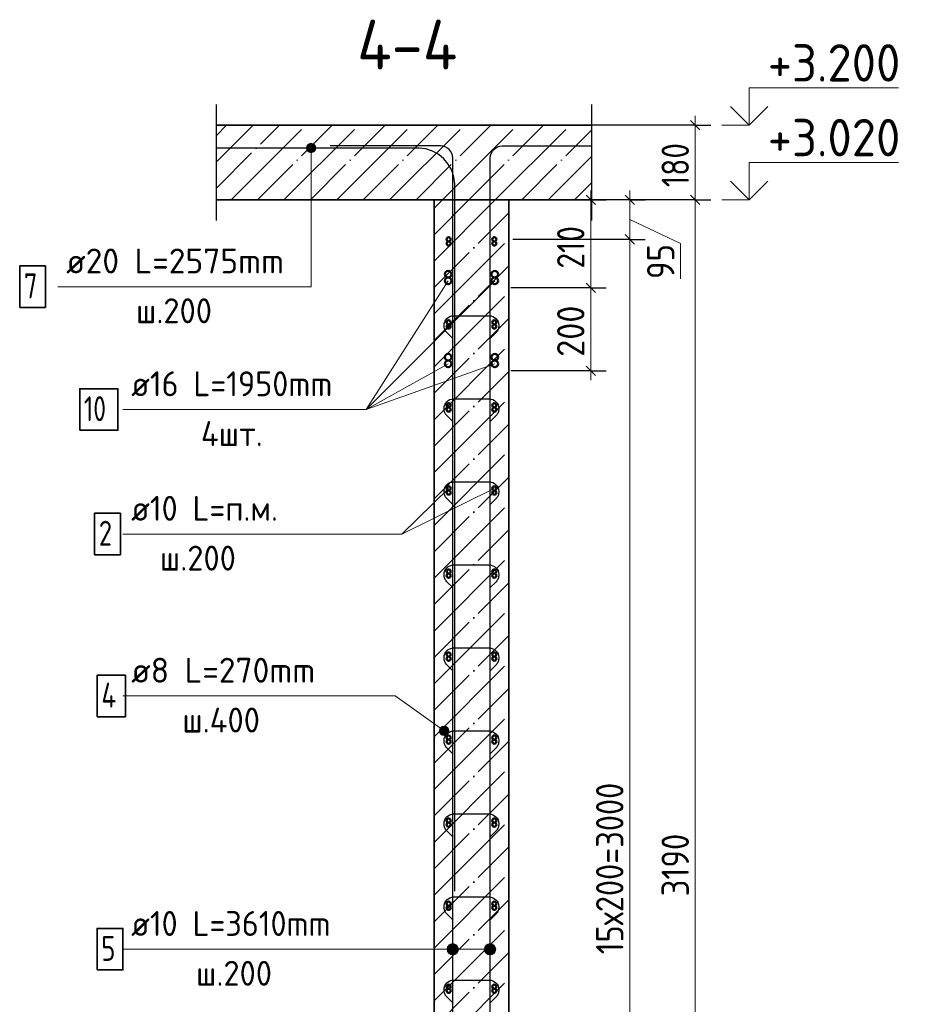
# Model space of a CAD drawing. Header units: millimetres. Extents: x -49773 to 2322955, y -3321 to 58485.
# Tile 122 of 256: x 546694 to 553869, y 22985 to 30891. Entities that reach past the tile are written whole.
import ezdxf

# ---------------------------------------------------------------- set-up
doc = ezdxf.new("R2010")
doc.units = ezdxf.units.MM
doc.linetypes.add('______11', pattern=[500, 400, -50, 0, -50])
doc.linetypes.add('______5', pattern=[1100, 800, -100, 100, -100])
for name, color, linetype, lineweight in [('Standard', 7, 'Continuous', 25), ('Арм.стержн. Арматура края', 96, 'Continuous', 35), ('Арм.стержн. вертикальными 1', 22, 'Continuous', 35), ('Арм.стержн.горизонт. 1', 180, 'Continuous', 35), ('Арм.стержн.горизонт. 2', 202, 'Continuous', 35), ('Высотная отметки_ общее', 7, 'Continuous', 13), ('Перекрытие_ общее', 7, 'Continuous', 35), ('Размерная линия_ общее', 7, 'Continuous', 13), ('Стена_ общее', 7, 'Continuous', 35)]:
    doc.layers.add(name, color=color, linetype=linetype, lineweight=lineweight)
doc.layers.add('Арм.стержн. вертикальными 2', color=7, linetype='Continuous', lineweight=35, true_color=0x006e00)
doc.layers.add('Арм.стержн.Стяжки', color=7, linetype='Continuous', lineweight=35, true_color=0x501e0f)
doc.styles.add('ISOCPEUR', font='txt')

msp = doc.modelspace()

# ---------------------------------------------------------------- hatches: boundary and pattern name
at = {"layer": 'Арм.стержн. вертикальными 1', "linetype": 'Continuous', "lineweight": 13, "transparency": 33554687}
for points in [[(550132.6, 23405.2), (550132.6, 23450.2), (550126.2, 23427.7)], [(550132.6, 23405.2), (550132.6, 23450.2), (550126.2, 23427.7)], [(550132.6, 23450.2), (550148.8, 23389), (550148.8, 23466.4)], [(550132.6, 23450.2), (550148.8, 23389), (550148.8, 23466.4)], [(550132.6, 23450.2), (550132.6, 23405.2), (550148.8, 23389)], [(550132.6, 23450.2), (550132.6, 23405.2), (550148.8, 23389)], [(550148.8, 23466.4), (550171.2, 23382.7), (550171.2, 23472.7)], [(550148.8, 23466.4), (550171.2, 23382.7), (550171.2, 23472.7)], [(550148.8, 23466.4), (550148.8, 23389), (550171.2, 23382.7)], [(550148.8, 23466.4), (550148.8, 23389), (550171.2, 23382.7)], [(550171.2, 23472.7), (550171.2, 23382.7), (550193.7, 23389)], [(550171.2, 23472.7), (550193.7, 23389), (550193.7, 23466.4)], [(550171.2, 23472.7), (550171.2, 23382.7), (550193.7, 23389)], [(550171.2, 23472.7), (550193.7, 23389), (550193.7, 23466.4)], [(550193.7, 23466.4), (550193.7, 23389), (550209.9, 23405.2)], [(550193.7, 23466.4), (550209.9, 23405.2), (550209.9, 23450.2)], [(550193.7, 23466.4), (550193.7, 23389), (550209.9, 23405.2)], [(550193.7, 23466.4), (550209.9, 23405.2), (550209.9, 23450.2)], [(550209.9, 23450.2), (550209.9, 23405.2), (550216.2, 23427.7)], [(550209.9, 23450.2), (550209.9, 23405.2), (550216.3, 23427.7)], [(550432.6, 23405.2), (550432.6, 23450.2), (550426.2, 23427.7)], [(550432.6, 23405.2), (550432.6, 23450.2), (550426.2, 23427.7)], [(550432.6, 23450.2), (550448.8, 23389), (550448.8, 23466.4)], [(550432.6, 23450.2), (550448.8, 23389), (550448.8, 23466.4)], [(550432.6, 23450.2), (550432.6, 23405.2), (550448.8, 23389)], [(550432.6, 23450.2), (550432.6, 23405.2), (550448.8, 23389)], [(550448.8, 23466.4), (550471.2, 23382.7), (550471.2, 23472.7)], [(550448.8, 23466.4), (550471.2, 23382.7), (550471.2, 23472.7)], [(550448.8, 23466.4), (550448.8, 23389), (550471.2, 23382.7)], [(550448.8, 23466.4), (550448.8, 23389), (550471.2, 23382.7)], [(550471.2, 23472.7), (550471.2, 23382.7), (550493.7, 23389)], [(550471.2, 23472.7), (550493.7, 23389), (550493.7, 23466.4)], [(550471.2, 23472.7), (550471.2, 23382.7), (550493.7, 23389)], [(550471.2, 23472.7), (550493.7, 23389), (550493.7, 23466.4)], [(550493.7, 23466.4), (550493.7, 23389), (550509.9, 23405.2)], [(550493.7, 23466.4), (550509.9, 23405.2), (550509.9, 23450.2)], [(550493.7, 23466.4), (550493.7, 23389), (550509.9, 23405.2)], [(550493.7, 23466.4), (550509.9, 23405.2), (550509.9, 23450.2)], [(550509.9, 23450.2), (550509.9, 23405.2), (550516.2, 23427.7)], [(550509.9, 23450.2), (550509.9, 23405.2), (550516.3, 23427.7)]]:
    msp.add_hatch(color=7, dxfattribs=at).paths.add_polyline_path(points)
at = {"layer": 'Арм.стержн. вертикальными 2', "linetype": 'Continuous', "lineweight": 13, "transparency": 33554687}
for points in [[(549001.8, 29879.4), (549066.3, 29879.4), (549052.8, 29892.9)], [(549001.8, 29879.4), (549052.8, 29892.9), (549015.3, 29892.9)], [(549015.3, 29892.9), (549052.8, 29892.9), (549034.1, 29898.1)], [(548996.6, 29860.6), (549071.6, 29860.6), (549066.3, 29879.4)], [(548996.6, 29860.6), (549066.3, 29879.4), (549001.8, 29879.4)], [(549001.8, 29841.9), (549071.6, 29860.6), (548996.6, 29860.6)], [(549001.8, 29841.9), (549066.3, 29841.9), (549071.6, 29860.6)], [(549015.3, 29828.4), (549066.3, 29841.9), (549001.8, 29841.9)], [(549015.3, 29828.4), (549052.8, 29828.4), (549066.3, 29841.9)], [(549052.8, 29828.4), (549015.3, 29828.4), (549034.1, 29823.1)]]:
    msp.add_hatch(color=7, dxfattribs=at).paths.add_polyline_path(points)
at = {"layer": 'Арм.стержн.Стяжки', "linetype": 'Continuous', "lineweight": 13, "transparency": 33554687}
for points in [[(550064.1, 25184.1), (550085.9, 25214.6), (550070.7, 25202.4)], [(550085.9, 25214.6), (550064.1, 25184.1), (550067.2, 25165.3)], [(550085.9, 25214.6), (550067.2, 25165.3), (550104.8, 25217.8)], [(550104.8, 25217.8), (550067.2, 25165.3), (550079.4, 25150.1)], [(550104.8, 25217.8), (550079.4, 25150.1), (550123.1, 25211.1)], [(550123.1, 25211.1), (550079.4, 25150.1), (550097.7, 25143.5)], [(550123.1, 25211.1), (550097.7, 25143.5), (550135.3, 25196)], [(550135.3, 25196), (550097.7, 25143.5), (550116.6, 25146.6)], [(550135.3, 25196), (550116.6, 25146.6), (550138.4, 25177.1)], [(550138.4, 25177.1), (550116.6, 25146.6), (550131.7, 25158.8)]]:
    msp.add_hatch(color=7, dxfattribs=at).paths.add_polyline_path(points)

# ---------------------------------------------------------------- linework, layer by layer
at = {"layer": 'Standard', "color": 7, "linetype": 'Continuous', "lineweight": 25, "transparency": 33554687}
for p, q in [((548273.6, 29277.3), (548273.6, 30210.6)), ((551286.2, 30210.6), (551286.2, 29277.3))]:
    msp.add_line(p, q, dxfattribs=at)
at = {"layer": 'Standard', "color": 253, "linetype": '______11', "lineweight": 13, "true_color": 0xababab, "transparency": 33554687}
for p, q in [((548273.6, 29962.3), (548355.3, 30044)), ((548273.6, 29538), (548779.6, 30044)), ((548603.8, 29444), (549203.8, 30044)), ((549028.1, 29444), (549628.1, 30044)), ((549452.4, 29444), (550052.4, 30044)), ((549876.6, 29444), (550476.6, 30044)), ((550300.9, 29444), (550900.9, 30044)), ((550725.1, 29444), (551286.2, 30005)), ((551149.4, 29444), (551286.2, 29580.7))]:
    msp.add_line(p, q, dxfattribs=at)
at = {"layer": 'Standard', "color": 253, "linetype": '______5', "lineweight": 13, "true_color": 0xababab, "transparency": 33554687}
for p, q in [((548273.6, 29750.1), (548567.4, 30044)), ((548391.7, 29444), (548991.7, 30044)), ((548816, 29444), (549416, 30044)), ((549240.2, 29444), (549840.2, 30044)), ((549664.5, 29444), (550264.5, 30044)), ((550088.8, 29444), (550688.8, 30044)), ((550513, 29444), (551113, 30044)), ((550937.3, 29444), (551286.2, 29792.9))]:
    msp.add_line(p, q, dxfattribs=at)
at = {"layer": 'Standard', "color": 7, "linetype": 'Continuous', "lineweight": 35, "transparency": 33554687}
for p, q in [((551286.2, 30044), (548273.6, 30044)), ((548273.6, 29444), (550021.2, 29444)), ((550021.2, 29444), (550021.2, 18810.6)), ((550621.2, 18810.6), (550621.2, 29444)), ((550621.2, 29444), (551286.2, 29444))]:
    msp.add_line(p, q, dxfattribs=at)
at = {"layer": 'Standard', "color": 253, "linetype": '______11', "lineweight": 35, "true_color": 0xababab, "transparency": 33554687}
for p, q in [((550021.2, 29164.3), (550300.9, 29444)), ((550021.2, 28740), (550621.2, 29340)), ((550021.2, 28315.7), (550621.2, 28915.7)), ((550021.2, 27891.5), (550621.2, 28491.5)), ((550021.2, 27467.2), (550621.2, 28067.2)), ((550021.2, 27043), (550621.2, 27642.9)), ((550021.2, 26618.7), (550621.2, 27218.7)), ((550021.2, 26194.4), (550621.2, 26794.4)), ((550021.2, 25770.2), (550621.2, 26370.1)), ((550021.2, 25345.9), (550621.2, 25945.9)), ((550021.2, 24921.6), (550621.2, 25521.6)), ((550021.2, 24497.4), (550621.2, 25097.4)), ((550021.2, 24073.1), (550621.2, 24673.1)), ((550021.2, 23648.8), (550621.2, 24248.8)), ((550021.2, 23224.6), (550621.2, 23824.6)), ((550021.2, 22800.3), (550621.2, 23400.3))]:
    msp.add_line(p, q, dxfattribs=at)
at = {"layer": 'Standard', "color": 253, "linetype": '______5', "lineweight": 35, "true_color": 0xababab, "transparency": 33554687}
for p, q in [((550021.2, 28952.1), (550513, 29444)), ((550021.2, 29376.4), (550088.8, 29444)), ((550021.2, 28527.9), (550621.2, 29127.9)), ((550021.2, 28103.6), (550621.2, 28703.6)), ((550021.2, 27679.3), (550621.2, 28279.3)), ((550021.2, 27255.1), (550621.2, 27855.1)), ((550021.2, 26830.8), (550621.2, 27430.8)), ((550021.2, 26406.5), (550621.2, 27006.5)), ((550021.2, 25982.3), (550621.2, 26582.3)), ((550021.2, 25558), (550621.2, 26158)), ((550021.2, 25133.8), (550621.2, 25733.8)), ((550021.2, 24709.5), (550621.2, 25309.5)), ((550021.2, 24285.2), (550621.2, 24885.2)), ((550021.2, 23861), (550621.2, 24461)), ((550021.2, 23436.7), (550621.2, 24036.7)), ((550021.2, 23012.4), (550621.2, 23612.4)), ((550021.2, 22588.2), (550621.2, 23188.2))]:
    msp.add_line(p, q, dxfattribs=at)
at = {"layer": 'Standard', "color": 7, "linetype": 'Continuous', "lineweight": 13, "transparency": 33554687}
msp.add_line((550504.6, 27127.3), (549762.6, 26761), dxfattribs=at)
at = {"layer": 'Арм.стержн. Арматура края', "color": 4, "linetype": 'Continuous', "lineweight": 50, "transparency": 33554687}
for centre in [(550137.9, 29094), (550504.6, 29094), (550137.9, 28427.3), (550504.6, 28427.3), (550137.9, 27760.6), (550504.6, 27760.6), (550137.9, 27094), (550504.6, 27094), (550137.9, 26427.3), (550504.6, 26427.3), (550137.9, 25760.6), (550504.6, 25760.6), (550137.9, 25094), (550504.6, 25094), (550137.9, 24427.3), (550504.6, 24427.3), (550137.9, 23760.6), (550504.6, 23760.6), (550137.9, 23094), (550504.6, 23094)]:
    msp.add_circle(centre, 16.7, dxfattribs=at)
at = {"layer": 'Арм.стержн. вертикальными 1', "color": 7, "linetype": 'Continuous', "lineweight": 13, "transparency": 33554687}
for p, q in [((547522.6, 23427.7), (549475.9, 23427.7)), ((549475.9, 23427.7), (550171.2, 23427.7)), ((549475.9, 23427.7), (550171.2, 23427.7)), ((549475.9, 23427.7), (550471.2, 23427.7)), ((549475.9, 23427.7), (550471.2, 23427.7)), ((550126.2, 23427.7), (550126.2, 23427.7)), ((550126.2, 23427.7), (550126.2, 23427.7)), ((550171.2, 23472.7), (550171.2, 23472.7)), ((550171.2, 23472.7), (550171.2, 23472.7)), ((550216.2, 23427.7), (550216.2, 23427.7)), ((550216.3, 23427.7), (550216.3, 23427.7)), ((550426.2, 23427.7), (550426.2, 23427.7)), ((550426.2, 23427.7), (550426.2, 23427.7)), ((550471.2, 23472.7), (550471.2, 23472.7)), ((550471.2, 23472.7), (550471.2, 23472.7)), ((550516.2, 23427.7), (550516.2, 23427.7)), ((550516.3, 23427.7), (550516.3, 23427.7)), ((550171.2, 23382.7), (550171.2, 23382.7)), ((550171.2, 23382.7), (550171.2, 23382.7)), ((550471.2, 23382.7), (550471.2, 23382.7)), ((550471.2, 23382.7), (550471.2, 23382.7))]:
    msp.add_line(p, q, dxfattribs=at)
at = {"layer": 'Арм.стержн. вертикальными 1', "color": 4, "linetype": 'Continuous', "lineweight": 25, "transparency": 33554687}
for points in [[(550171.2, 18827.3), (550171.2, 29781.7), (550168.8, 29799.4), (550162.8, 29817.6), (550153.4, 29834.3), (550142, 29848), (550128.2, 29859.5), (550111.5, 29868.8), (550093.3, 29874.8), (550075.6, 29877.3), (549187.9, 29877.3)], [(550171.2, 18827.3), (550171.2, 29781.7), (550168.8, 29799.4), (550162.8, 29817.6), (550153.4, 29834.3), (550142, 29848), (550128.2, 29859.5), (550111.5, 29868.8), (550093.3, 29874.8), (550075.6, 29877.3), (549187.9, 29877.3)], [(550471.2, 18827.3), (550471.2, 29781.7), (550473.7, 29799.4), (550479.7, 29817.6), (550489.1, 29834.3), (550500.5, 29848), (550514.2, 29859.5), (550531, 29868.8), (550549.2, 29874.8), (550566.9, 29877.3), (551286.2, 29877.3)], [(550471.2, 18827.3), (550471.2, 29781.7), (550473.7, 29799.4), (550479.7, 29817.6), (550489.1, 29834.3), (550500.5, 29848), (550514.2, 29859.5), (550531, 29868.8), (550549.2, 29874.8), (550566.9, 29877.3), (551286.2, 29877.3)]]:
    msp.add_lwpolyline(points, dxfattribs=at)
at = {"layer": 'Арм.стержн. вертикальными 1', "color": 7, "linetype": 'Continuous', "lineweight": 35, "transparency": 33554687}
msp.add_lwpolyline([(547315.9, 23261), (547522.6, 23261), (547522.6, 23594.4), (547315.9, 23594.4), (547315.9, 23261)], dxfattribs=at)
at = {"layer": 'Арм.стержн. вертикальными 1', "color": 7, "linetype": 'Continuous', "lineweight": 13, "transparency": 33554687}
for centre in [(550171.2, 23427.7), (550171.2, 23427.7), (550471.2, 23427.7), (550471.2, 23427.7)]:
    msp.add_circle(centre, 45, dxfattribs=at)
at = {"layer": 'Арм.стержн. вертикальными 2', "color": 7, "linetype": 'Continuous', "lineweight": 13, "transparency": 33554687}
for p, q in [((549034.1, 29898.1), (549034.1, 29898.1)), ((548996.6, 29860.6), (548996.6, 29860.6)), ((549034.1, 28747.1), (549034.1, 29860.6)), ((549034.1, 29823.1), (549034.1, 29823.1)), ((549071.6, 29860.6), (549071.6, 29860.6)), ((547000.8, 28747.1), (549034.1, 28747.1))]:
    msp.add_line(p, q, dxfattribs=at)
at = {"layer": 'Арм.стержн. вертикальными 2', "color": 33, "linetype": 'Continuous', "lineweight": 25, "true_color": 0xf0a546, "transparency": 33554687}
msp.add_lwpolyline([(550187.9, 23894), (550187.9, 29573.7), (550180.5, 29626.8), (550162.5, 29681.4), (550134.4, 29731.6), (550100, 29772.8), (550058.9, 29807.1), (550008.7, 29835.2), (549954.1, 29853.2), (549901, 29860.6), (548273.6, 29860.6)], dxfattribs=at)
msp.add_lwpolyline([(550187.9, 23894), (550187.9, 29573.7), (550180.5, 29626.8), (550162.5, 29681.4), (550134.4, 29731.6), (550100, 29772.8), (550058.9, 29807.1), (550008.7, 29835.2), (549954.1, 29853.2), (549901, 29860.6), (548273.6, 29860.6)], dxfattribs=at)
at = {"layer": 'Арм.стержн. вертикальными 2', "color": 7, "linetype": 'Continuous', "lineweight": 35, "transparency": 33554687}
msp.add_lwpolyline([(546694.1, 28580.4), (546900.8, 28580.4), (546900.8, 28913.8), (546694.1, 28913.8), (546694.1, 28580.4)], dxfattribs=at)
at = {"layer": 'Арм.стержн. вертикальными 2', "color": 7, "linetype": 'Continuous', "lineweight": 13, "transparency": 33554687}
msp.add_circle((549034.1, 29860.6), 37.5, dxfattribs=at)
at = {"layer": 'Арм.стержн.горизонт. 1', "color": 7, "linetype": 'Continuous', "lineweight": 13, "transparency": 33554687}
for p, q in [((549762.6, 26761), (550137.9, 27127.3)), ((547522.6, 26761), (549762.6, 26761))]:
    msp.add_line(p, q, dxfattribs=at)
at = {"layer": 'Арм.стержн.горизонт. 1', "color": 7, "linetype": 'Continuous', "lineweight": 35, "transparency": 33554687}
msp.add_lwpolyline([(547295.9, 26594.4), (547502.6, 26594.4), (547502.6, 26927.7), (547295.9, 26927.7), (547295.9, 26594.4)], dxfattribs=at)
at = {"layer": 'Арм.стержн.горизонт. 1', "color": 4, "linetype": 'Continuous', "lineweight": 50, "transparency": 33554687}
for centre in [(550137.9, 29127.3), (550504.6, 29127.3), (550137.9, 28460.6), (550504.6, 28460.6), (550137.9, 27794), (550504.6, 27794), (550137.9, 27127.3), (550504.6, 27127.3), (550137.9, 26460.6), (550504.6, 26460.6), (550137.9, 25794), (550504.6, 25794), (550137.9, 25127.3), (550504.6, 25127.3), (550137.9, 24460.6), (550504.6, 24460.6), (550137.9, 23794), (550504.6, 23794), (550137.9, 23127.3), (550504.6, 23127.3)]:
    msp.add_circle(centre, 16.7, dxfattribs=at)
at = {"layer": 'Арм.стержн.горизонт. 2', "color": 7, "linetype": 'Continuous', "lineweight": 13, "transparency": 33554687}
for p, q in [((549475.9, 27761), (550507.9, 28794)), ((549475.9, 27761), (550134.6, 28794)), ((549475.9, 27761), (550134.6, 28127.3)), ((549475.9, 27761), (550507.9, 28127.3)), ((547522.6, 27761), (549475.9, 27761))]:
    msp.add_line(p, q, dxfattribs=at)
at = {"layer": 'Арм.стержн.горизонт. 2', "color": 7, "linetype": 'Continuous', "lineweight": 35, "transparency": 33554687}
msp.add_lwpolyline([(547175.9, 27594.4), (547482.6, 27594.4), (547482.6, 27927.7), (547175.9, 27927.7), (547175.9, 27594.4)], dxfattribs=at)
at = {"layer": 'Арм.стержн.горизонт. 2', "color": 5, "linetype": 'Continuous', "lineweight": 50, "true_color": 0x1c1cff, "transparency": 33554687}
for centre in [(550134.6, 28847.3), (550507.9, 28847.3), (550134.6, 28794), (550507.9, 28794), (550134.6, 28180.6), (550134.6, 28127.3), (550507.9, 28180.6), (550507.9, 28127.3)]:
    msp.add_circle(centre, 26.7, dxfattribs=at)
at = {"layer": 'Арм.стержн.Стяжки', "color": 7, "linetype": 'Continuous', "lineweight": 13, "transparency": 33554687}
for p, q in [((547522.6, 25461), (549709.3, 25461)), ((549709.3, 25461), (550101.2, 25180.6)), ((550070.7, 25202.4), (550070.7, 25202.4)), ((550079.4, 25150.1), (550079.4, 25150.1)), ((550123.1, 25211.1), (550123.1, 25211.1)), ((550131.7, 25158.8), (550131.7, 25158.8))]:
    msp.add_line(p, q, dxfattribs=at)
at = {"layer": 'Арм.стержн.Стяжки', "color": 40, "linetype": 'Continuous', "lineweight": 25, "transparency": 33554687}
for points in [[(550173.9, 28328.2), (550123.4, 28378.6), (550118.6, 28384.2), (550114.2, 28390.2), (550110.5, 28396.7), (550107.3, 28403.4), (550104.8, 28410.3), (550103, 28417.5), (550101.8, 28424.9), (550101.2, 28432.2), (550101.2, 28437.5), (550103.2, 28451.6), (550108, 28466.2), (550115.5, 28479.6), (550124.7, 28490.5), (550135.6, 28499.7), (550149, 28507.2), (550163.6, 28512), (550177.8, 28514), (550464.7, 28514), (550478.9, 28512), (550493.5, 28507.2), (550506.8, 28499.7), (550517.8, 28490.5), (550527, 28479.6), (550534.5, 28466.2), (550539.3, 28451.6), (550541.2, 28437.5), (550541.2, 28432.2), (550540.7, 28424.9), (550539.5, 28417.5), (550537.6, 28410.3), (550535.2, 28403.4), (550532, 28396.7), (550528.2, 28390.2), (550523.9, 28384.2), (550519.1, 28378.6), (550468.6, 28328.2)], [(550173.9, 27661.5), (550123.4, 27712), (550118.6, 27717.5), (550114.2, 27723.6), (550110.5, 27730), (550107.3, 27736.7), (550104.8, 27743.6), (550103, 27750.8), (550101.8, 27758.2), (550101.2, 27765.6), (550101.2, 27770.8), (550103.2, 27784.9), (550108, 27799.5), (550115.5, 27812.9), (550124.7, 27823.9), (550135.6, 27833), (550149, 27840.5), (550163.6, 27845.3), (550177.8, 27847.3), (550464.7, 27847.3), (550478.9, 27845.3), (550493.5, 27840.5), (550506.8, 27833), (550517.8, 27823.9), (550527, 27812.9), (550534.5, 27799.5), (550539.3, 27784.9), (550541.2, 27770.8), (550541.2, 27765.6), (550540.7, 27758.2), (550539.5, 27750.8), (550537.6, 27743.6), (550535.2, 27736.7), (550532, 27730), (550528.2, 27723.6), (550523.9, 27717.5), (550519, 27712), (550468.6, 27661.5)], [(550173.9, 27661.5), (550123.4, 27712), (550118.6, 27717.5), (550114.2, 27723.6), (550110.5, 27730), (550107.3, 27736.7), (550104.8, 27743.6), (550103, 27750.8), (550101.8, 27758.2), (550101.2, 27765.6), (550101.2, 27770.8), (550103.2, 27784.9), (550108, 27799.5), (550115.5, 27812.9), (550124.7, 27823.9), (550135.6, 27833), (550149, 27840.5), (550163.6, 27845.3), (550177.8, 27847.3), (550464.7, 27847.3), (550478.9, 27845.3), (550493.5, 27840.5), (550506.8, 27833), (550517.8, 27823.9), (550527, 27812.9), (550534.5, 27799.5), (550539.3, 27784.9), (550541.2, 27770.8), (550541.2, 27765.6), (550540.7, 27758.2), (550539.5, 27750.8), (550537.7, 27743.6), (550535.2, 27736.7), (550532, 27730), (550528.2, 27723.6), (550523.9, 27717.5), (550519.1, 27712), (550468.6, 27661.5)], [(550173.9, 26994.9), (550123.4, 27045.3), (550118.6, 27050.8), (550114.2, 27056.9), (550110.5, 27063.4), (550107.3, 27070), (550104.8, 27076.9), (550103, 27084.2), (550101.8, 27091.5), (550101.2, 27098.9), (550101.2, 27104.1), (550103.2, 27118.3), (550108, 27132.8), (550115.5, 27146.2), (550124.7, 27157.2), (550135.6, 27166.4), (550149, 27173.9), (550163.6, 27178.7), (550177.8, 27180.6), (550464.7, 27180.6), (550478.9, 27178.7), (550493.5, 27173.9), (550506.8, 27166.4), (550517.8, 27157.2), (550527, 27146.2), (550534.5, 27132.8), (550539.3, 27118.3), (550541.2, 27104.1), (550541.2, 27098.9), (550540.7, 27091.5), (550539.5, 27084.2), (550537.6, 27076.9), (550535.2, 27070), (550532, 27063.4), (550528.2, 27056.9), (550523.9, 27050.8), (550519.1, 27045.3), (550468.6, 26994.9)], [(550173.9, 26328.2), (550123.4, 26378.6), (550118.6, 26384.2), (550114.2, 26390.2), (550110.5, 26396.7), (550107.3, 26403.4), (550104.8, 26410.3), (550103, 26417.5), (550101.8, 26424.9), (550101.2, 26432.2), (550101.2, 26437.5), (550103.2, 26451.6), (550108, 26466.2), (550115.5, 26479.6), (550124.7, 26490.5), (550135.6, 26499.7), (550149, 26507.2), (550163.6, 26512), (550177.8, 26514), (550464.7, 26514), (550478.9, 26512), (550493.5, 26507.2), (550506.8, 26499.7), (550517.8, 26490.5), (550527, 26479.6), (550534.5, 26466.2), (550539.3, 26451.6), (550541.2, 26437.5), (550541.2, 26432.2), (550540.7, 26424.9), (550539.5, 26417.5), (550537.6, 26410.3), (550535.2, 26403.4), (550532, 26396.7), (550528.2, 26390.2), (550523.9, 26384.2), (550519, 26378.6), (550468.6, 26328.2)], [(550173.9, 26328.2), (550123.4, 26378.6), (550118.6, 26384.2), (550114.2, 26390.2), (550110.5, 26396.7), (550107.3, 26403.4), (550104.8, 26410.3), (550103, 26417.5), (550101.8, 26424.9), (550101.2, 26432.2), (550101.2, 26437.5), (550103.2, 26451.6), (550108, 26466.2), (550115.5, 26479.6), (550124.7, 26490.5), (550135.6, 26499.7), (550149, 26507.2), (550163.6, 26512), (550177.8, 26514), (550464.7, 26514), (550478.9, 26512), (550493.5, 26507.2), (550506.8, 26499.7), (550517.8, 26490.5), (550527, 26479.6), (550534.5, 26466.2), (550539.3, 26451.6), (550541.2, 26437.5), (550541.2, 26432.2), (550540.7, 26424.9), (550539.5, 26417.5), (550537.7, 26410.3), (550535.2, 26403.4), (550532, 26396.7), (550528.2, 26390.2), (550523.9, 26384.2), (550519.1, 26378.6), (550468.6, 26328.2)], [(550173.9, 25661.5), (550123.4, 25712), (550118.6, 25717.5), (550114.2, 25723.6), (550110.5, 25730), (550107.3, 25736.7), (550104.8, 25743.6), (550103, 25750.8), (550101.8, 25758.2), (550101.2, 25765.6), (550101.2, 25770.8), (550103.2, 25784.9), (550108, 25799.5), (550115.5, 25812.9), (550124.7, 25823.9), (550135.6, 25833), (550149, 25840.5), (550163.6, 25845.3), (550177.8, 25847.3), (550464.7, 25847.3), (550478.9, 25845.3), (550493.5, 25840.5), (550506.8, 25833), (550517.8, 25823.9), (550527, 25812.9), (550534.5, 25799.5), (550539.3, 25784.9), (550541.2, 25770.8), (550541.2, 25765.6), (550540.7, 25758.2), (550539.5, 25750.8), (550537.6, 25743.6), (550535.2, 25736.7), (550532, 25730), (550528.2, 25723.6), (550523.9, 25717.5), (550519.1, 25712), (550468.6, 25661.5)], [(550173.9, 24994.9), (550123.4, 25045.3), (550118.6, 25050.8), (550114.2, 25056.9), (550110.5, 25063.4), (550107.3, 25070), (550104.8, 25076.9), (550103, 25084.2), (550101.8, 25091.6), (550101.2, 25098.9), (550101.2, 25104.1), (550103.2, 25118.3), (550108, 25132.8), (550115.5, 25146.2), (550124.7, 25157.2), (550135.6, 25166.4), (550149, 25173.9), (550163.6, 25178.7), (550177.8, 25180.6), (550464.7, 25180.6), (550478.9, 25178.7), (550493.5, 25173.9), (550506.8, 25166.4), (550517.8, 25157.2), (550527, 25146.2), (550534.5, 25132.8), (550539.3, 25118.3), (550541.2, 25104.1), (550541.2, 25098.9), (550540.7, 25091.6), (550539.5, 25084.2), (550537.6, 25076.9), (550535.2, 25070), (550532, 25063.4), (550528.2, 25056.9), (550523.9, 25050.8), (550519, 25045.3), (550468.6, 24994.9)], [(550173.9, 24994.9), (550123.4, 25045.3), (550118.6, 25050.8), (550114.2, 25056.9), (550110.5, 25063.4), (550107.3, 25070), (550104.8, 25076.9), (550103, 25084.2), (550101.8, 25091.6), (550101.2, 25098.9), (550101.2, 25104.1), (550103.2, 25118.3), (550108, 25132.8), (550115.5, 25146.2), (550124.7, 25157.2), (550135.6, 25166.4), (550149, 25173.9), (550163.6, 25178.7), (550177.8, 25180.6), (550464.7, 25180.6), (550478.9, 25178.7), (550493.5, 25173.9), (550506.8, 25166.4), (550517.8, 25157.2), (550527, 25146.2), (550534.5, 25132.8), (550539.3, 25118.3), (550541.2, 25104.1), (550541.2, 25098.9), (550540.7, 25091.6), (550539.5, 25084.2), (550537.7, 25076.9), (550535.2, 25070), (550532, 25063.4), (550528.2, 25056.9), (550523.9, 25050.8), (550519.1, 25045.3), (550468.6, 24994.9)], [(550173.9, 24328.2), (550123.4, 24378.6), (550118.6, 24384.2), (550114.2, 24390.2), (550110.5, 24396.7), (550107.3, 24403.4), (550104.8, 24410.3), (550103, 24417.5), (550101.8, 24424.9), (550101.2, 24432.2), (550101.2, 24437.5), (550103.2, 24451.6), (550108, 24466.2), (550115.5, 24479.6), (550124.7, 24490.5), (550135.6, 24499.7), (550149, 24507.2), (550163.6, 24512), (550177.8, 24514), (550464.7, 24514), (550478.9, 24512), (550493.5, 24507.2), (550506.8, 24499.7), (550517.8, 24490.5), (550527, 24479.6), (550534.5, 24466.2), (550539.3, 24451.6), (550541.2, 24437.5), (550541.2, 24432.2), (550540.7, 24424.9), (550539.5, 24417.5), (550537.6, 24410.3), (550535.2, 24403.4), (550532, 24396.7), (550528.2, 24390.2), (550523.9, 24384.2), (550519.1, 24378.6), (550468.6, 24328.2)], [(550173.9, 23661.5), (550123.4, 23712), (550118.6, 23717.5), (550114.2, 23723.6), (550110.5, 23730), (550107.3, 23736.7), (550104.8, 23743.6), (550103, 23750.8), (550101.8, 23758.2), (550101.2, 23765.6), (550101.2, 23770.8), (550103.2, 23784.9), (550108, 23799.5), (550115.5, 23812.9), (550124.7, 23823.9), (550135.6, 23833), (550149, 23840.5), (550163.6, 23845.3), (550177.8, 23847.3), (550464.7, 23847.3), (550478.9, 23845.3), (550493.5, 23840.5), (550506.8, 23833), (550517.8, 23823.9), (550527, 23812.9), (550534.5, 23799.5), (550539.3, 23784.9), (550541.2, 23770.8), (550541.2, 23765.6), (550540.7, 23758.2), (550539.5, 23750.8), (550537.6, 23743.6), (550535.2, 23736.7), (550532, 23730), (550528.2, 23723.6), (550523.9, 23717.5), (550519, 23712), (550468.6, 23661.5)], [(550173.9, 23661.5), (550123.4, 23712), (550118.6, 23717.5), (550114.2, 23723.6), (550110.5, 23730), (550107.3, 23736.7), (550104.8, 23743.6), (550103, 23750.8), (550101.8, 23758.2), (550101.2, 23765.6), (550101.2, 23770.8), (550103.2, 23784.9), (550108, 23799.5), (550115.5, 23812.9), (550124.7, 23823.9), (550135.6, 23833), (550149, 23840.5), (550163.6, 23845.3), (550177.8, 23847.3), (550464.7, 23847.3), (550478.9, 23845.3), (550493.5, 23840.5), (550506.8, 23833), (550517.8, 23823.9), (550527, 23812.9), (550534.5, 23799.5), (550539.3, 23784.9), (550541.2, 23770.8), (550541.2, 23765.6), (550540.7, 23758.2), (550539.5, 23750.8), (550537.7, 23743.6), (550535.2, 23736.7), (550532, 23730), (550528.2, 23723.6), (550523.9, 23717.5), (550519.1, 23712), (550468.6, 23661.5)], [(550173.9, 22994.9), (550123.4, 23045.3), (550118.6, 23050.9), (550114.2, 23056.9), (550110.5, 23063.4), (550107.3, 23070), (550104.8, 23076.9), (550103, 23084.2), (550101.8, 23091.6), (550101.2, 23098.9), (550101.2, 23104.1), (550103.2, 23118.3), (550108, 23132.8), (550115.5, 23146.2), (550124.7, 23157.2), (550135.6, 23166.4), (550149, 23173.9), (550163.6, 23178.7), (550177.8, 23180.6), (550464.7, 23180.6), (550478.9, 23178.7), (550493.5, 23173.9), (550506.8, 23166.4), (550517.8, 23157.2), (550527, 23146.2), (550534.5, 23132.8), (550539.3, 23118.3), (550541.2, 23104.1), (550541.2, 23098.9), (550540.7, 23091.6), (550539.5, 23084.2), (550537.6, 23076.9), (550535.2, 23070), (550532, 23063.4), (550528.2, 23056.9), (550523.9, 23050.9), (550519.1, 23045.3), (550468.6, 22994.9)]]:
    msp.add_lwpolyline(points, dxfattribs=at)
at = {"layer": 'Арм.стержн.Стяжки', "color": 7, "linetype": 'Continuous', "lineweight": 35, "transparency": 33554687}
msp.add_lwpolyline([(547315.9, 25294.4), (547542.6, 25294.4), (547542.6, 25627.7), (547315.9, 25627.7), (547315.9, 25294.4)], dxfattribs=at)
at = {"layer": 'Арм.стержн.Стяжки', "color": 7, "linetype": 'Continuous', "lineweight": 13, "transparency": 33554687}
msp.add_circle((550101.2, 25180.6), 37.5, dxfattribs=at)
at = {"layer": 'Высотная отметки_ общее', "color": 7, "linetype": 'Continuous', "lineweight": 13, "transparency": 33554687}
for p, q in [((552551, 30044), (552551, 30344)), ((552551, 30344), (553751, 30344)), ((552551, 30044), (552401, 30194)), ((552551, 30044), (552701, 30194)), ((552551, 30044), (552330.5, 30044)), ((552551, 30044), (552551, 30044)), ((552551, 30044), (552551, 30044)), ((552551, 30044), (552551, 30044)), ((552551, 30044), (552551, 30044)), ((552551, 29444), (552551, 29744)), ((552551, 29744), (553751, 29744)), ((552551, 29444), (552401, 29594)), ((552551, 29444), (552701, 29594)), ((552551, 29444), (552330.5, 29444)), ((552551, 29444), (552551, 29444)), ((552551, 29444), (552551, 29444)), ((552551, 29444), (552551, 29444)), ((552551, 29444), (552551, 29444))]:
    msp.add_line(p, q, dxfattribs=at)
at = {"layer": 'Перекрытие_ общее', "color": 7, "linetype": 'Continuous', "lineweight": 13, "transparency": 33554687}
msp.add_line((550021.2, 29444), (550621.2, 29444), dxfattribs=at)
at = {"layer": 'Размерная линия_ общее', "color": 253, "linetype": 'Continuous', "lineweight": -3, "true_color": 0xa0a0a0, "transparency": 33554687}
for p, q in [((552117.6, 30044), (551244.3, 30044)), ((552117.6, 30044), (551992.6, 30044)), ((552117.6, 30044), (552242.6, 30044)), ((551278.7, 29444), (550754.5, 29444)), ((551591.7, 29444), (550770.8, 29444)), ((551278.7, 29444), (551153.7, 29444)), ((551278.7, 29444), (551403.7, 29444)), ((551591.7, 29444), (551466.7, 29444)), ((551591.7, 29444), (551716.7, 29444)), ((552117.6, 29444), (551992.6, 29444)), ((552117.6, 29444), (552242.6, 29444)), ((551591.7, 29127.3), (550654.2, 29127.3)), ((551591.7, 29127.3), (551466.7, 29127.3)), ((551591.7, 29127.3), (551716.7, 29127.3)), ((551278.7, 28737.5), (551153.7, 28737.5)), ((551278.7, 28737.5), (551403.7, 28737.5)), ((551278.7, 28070.9), (550637.9, 28070.9)), ((551278.7, 28070.9), (551153.7, 28070.9)), ((551278.7, 28070.9), (551403.7, 28070.9))]:
    msp.add_line(p, q, dxfattribs=at)
at = {"layer": 'Размерная линия_ общее', "color": 7, "linetype": 'Continuous', "lineweight": 25, "transparency": 33554687}
for p, q in [((552155.1, 30006.5), (552080.1, 30081.5)), ((551316.2, 29406.5), (551241.2, 29481.5)), ((551629.2, 29406.5), (551554.2, 29481.5)), ((552155.1, 29406.5), (552080.1, 29481.5)), ((551629.2, 29089.8), (551554.2, 29164.8)), ((551316.2, 28700), (551241.2, 28775)), ((551316.2, 28033.4), (551241.2, 28108.4))]:
    msp.add_line(p, q, dxfattribs=at)
at = {"layer": 'Размерная линия_ общее', "color": 7, "linetype": 'Continuous', "lineweight": 13, "transparency": 33554687}
for p, q in [((552117.6, 30044), (552117.6, 30119)), ((552117.6, 29444), (552117.6, 30044)), ((551278.7, 29444), (551278.7, 29519)), ((551591.7, 29444), (551591.7, 29519)), ((551278.7, 28737.5), (551278.7, 29444)), ((551591.7, 29127.3), (551591.7, 29444)), ((551591.7, 29285.6), (552000.9, 29094.9)), ((552000.9, 29094.9), (552000.9, 28808.9)), ((551278.7, 28070.9), (551278.7, 27995.9))]:
    msp.add_line(p, q, dxfattribs=at)
at = {"layer": 'Размерная линия_ общее', "color": 253, "linetype": 'Continuous', "lineweight": -3, "true_color": 0xa0a0a0, "transparency": 33554687}
for points in [[(552117.6, 29444), (552100.6, 29444), (552100.6, 29444), (551244.3, 29444)], [(551278.7, 28737.5), (551261.7, 28737.5), (551261.7, 28737.5), (550637.9, 28737.5)]]:
    msp.add_lwpolyline(points, dxfattribs=at)
at = {"layer": 'Размерная линия_ общее', "color": 7, "linetype": 'Continuous', "lineweight": 13, "transparency": 33554687}
for points in [[(552117.6, 18810.6), (552117.6, 23916.6), (552117.6, 23916.6), (552117.6, 29444)], [(551591.7, 19127.3), (551591.7, 19333), (551591.7, 19333), (551591.7, 29127.3)], [(551278.7, 28070.9), (551278.7, 28135), (551278.7, 28135), (551278.7, 28737.5)]]:
    msp.add_lwpolyline(points, dxfattribs=at)
at = {"layer": 'Стена_ общее', "color": 7, "linetype": 'Continuous', "lineweight": 35, "transparency": 33554687}
msp.add_line((550621.2, 29444), (550021.2, 29444), dxfattribs=at)

# ---------------------------------------------------------------- texts
at = {"layer": 'Standard', "color": 7, "linetype": 'Continuous', "lineweight": 35, "transparency": 33554687, "insert": (549403.5, 30490.8), "char_height": 400, "width": 1103.379, "attachment_point": 7, "style": 'ISOCPEUR'}
msp.add_mtext('\\W0.92;4-4', dxfattribs=at)
at = {"layer": 'Арм.стержн. вертикальными 1', "color": 7, "linetype": 'Continuous', "lineweight": 25, "transparency": 33554687, "char_height": 200, "attachment_point": 7, "style": 'ISOCPEUR'}
for s, insert, width in [('\\W0.94;ø10 L=3610mm ', (547589.3, 23534.4), 1913.078), ('\\W0.78;5', (547349.3, 23334.4), 217.601), ('\\W0.95;ш.200 ', (548109.3, 23134.4), 874.662)]:
    msp.add_mtext(s, dxfattribs=dict(at, insert=insert, width=width))
at = {"layer": 'Арм.стержн. вертикальными 2', "color": 7, "linetype": 'Continuous', "lineweight": 25, "transparency": 33554687, "char_height": 200, "attachment_point": 7, "style": 'ISOCPEUR'}
for s, insert, width in [('\\W0.98;ø20 L=2575mm ', (547067.4, 28853.7), 1996.969), ('\\W0.78;7', (546727.4, 28653.7), 217.611), ('\\W0.95;ш.200 ', (547627.4, 28453.7), 874.662)]:
    msp.add_mtext(s, dxfattribs=dict(at, insert=insert, width=width))
at = {"layer": 'Арм.стержн.горизонт. 1', "color": 7, "linetype": 'Continuous', "lineweight": 25, "transparency": 33554687, "char_height": 200, "attachment_point": 7, "style": 'ISOCPEUR'}
for s, insert, width in [('\\W0.94;ø10 L=п.м.', (547589.3, 26867.7), 1333.226), ('\\W0.78;2', (547329.3, 26667.7), 217.601), ('\\W0.95;ш.200 ', (547819.3, 26467.7), 874.662)]:
    msp.add_mtext(s, dxfattribs=dict(at, insert=insert, width=width))
at = {"layer": 'Арм.стержн.горизонт. 2', "color": 7, "linetype": 'Continuous', "lineweight": 25, "transparency": 33554687, "char_height": 200, "attachment_point": 7, "style": 'ISOCPEUR'}
for s, insert, width in [('\\W0.94;ø16 L=1950mm ', (547589.3, 27867.7), 1913.078), ('\\W0.75;10', (547209.3, 27667.7), 314.859), ('\\W0.95;4шт. ', (548149.3, 27467.7), 794.38)]:
    msp.add_mtext(s, dxfattribs=dict(at, insert=insert, width=width))
at = {"layer": 'Арм.стержн.Стяжки', "color": 7, "linetype": 'Continuous', "lineweight": 25, "transparency": 33554687, "char_height": 200, "attachment_point": 7, "style": 'ISOCPEUR'}
for s, insert, width in [('\\W0.98;ø8 L=270mm ', (547589.3, 25567.7), 1716.847), ('\\W0.80;4', (547349.3, 25367.7), 239.886), ('\\W0.95;ш.400 ', (547999.3, 25167.7), 894.821)]:
    msp.add_mtext(s, dxfattribs=dict(at, insert=insert, width=width))
at = {"layer": 'Высотная отметки_ общее', "color": 7, "linetype": 'Continuous', "lineweight": 25, "transparency": 33554687, "char_height": 300, "width": 1281.432, "attachment_point": 7, "style": 'ISOCPEUR'}
for s, insert in [('\\W0.95;+3.200', (552701, 30394)), ('\\W0.95;+3.020', (552701, 29794))]:
    msp.add_mtext(s, dxfattribs=dict(at, insert=insert))
at = {"layer": 'Размерная линия_ общее', "color": 7, "linetype": 'Continuous', "lineweight": 25, "transparency": 33554687, "char_height": 220, "attachment_point": 7, "rotation": 90, "style": 'ISOCPEUR'}
for s, insert, width in [('\\W0.83;180', (552067.6, 29546), 508.571), ('\\W0.83;210', (551228.7, 28892.7), 508.571), ('\\W0.87;95', (551950.9, 28808.9), 403.932), ('\\W0.91;200', (551228.7, 28184.2), 561.996), ('\\W0.86;15х200=3000', (551541.7, 23387.3), 1593.756), ('\\W0.87;3190', (552067.6, 23852.3), 666.903)]:
    msp.add_mtext(s, dxfattribs=dict(at, insert=insert, width=width))

doc.saveas('drawing.dxf')
